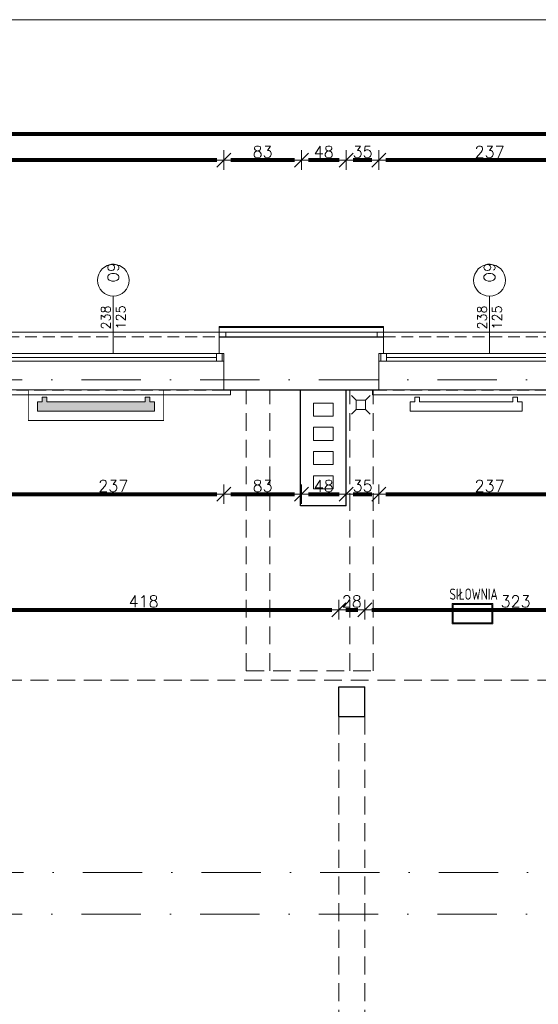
# Model space of a CAD drawing. Header units: metres. Extents: x 7408630 to 15602436, y 5561464 to 13303678.
# Tile 7 of 123: x 7411598 to 7412154, y 5563465 to 5564520. Entities that reach past the tile are written whole.
import ezdxf
from ezdxf.enums import TextEntityAlignment as Align

# ---------------------------------------------------------------- set-up
doc = ezdxf.new("R2010")
doc.units = ezdxf.units.M
doc.header["$MEASUREMENT"] = 0
for name, pattern in [('2_3', [1, 0.5, -0.5]), ('DASHDOT', [25.4, 12.7, -6.35, 0, -6.35]), ('HIDDEN', [9.525, 6.35, -3.175])]:
    doc.linetypes.add(name, pattern=pattern)
for name, color, linetype, lineweight in [('!! 0_ Istn-sciany', 3, 'Continuous', 30), ('!! 0_ Istn-widok', 1, 'Continuous', 15), ('!! 0_Istn-armatura', 6, 'Continuous', 9), ('!! 0_Istn-went', 5, 'Continuous', 13), ('!! 0_Opis_okna', 8, 'Continuous', 15), ('!! 0_Opis_pom', 9, 'Continuous', 13), ('!! 0_Osie', 1, 'DASHDOT', 13), ('!! 1_ tynk zewn  - nowy', 21, 'Continuous', 20), ('!! 1_OPIS POM NOWE', 140, 'Continuous', 5), ('!! 2_ remont Ocieplenie', 4, 'ZIGZAG', 5), ('!! wymiary osi', 250, 'Continuous', 5), ('0-osie-liniA', 14, 'DASHDOT', 5), ('Granica', 112, 'Continuous', 80), ('Istn-cienka', 4, 'Continuous', 9), ('Istn-okna', 6, 'Continuous', 13), ('Istn-sciany', 3, 'Continuous', 20), ('Istn-widok', 1, 'Continuous', 15)]:
    doc.layers.add(name, color=color, linetype=linetype, lineweight=lineweight)
for name, color, linetype, lineweight, plot in [('!! 0_Istn-grzejniki', 7, 'Continuous', 0, False), ('!! 0_ramki', 66, 'Continuous', 9, False), ('Powierzchnia', 140, 'Continuous', 5, False)]:
    doc.layers.add(name, color=color, linetype=linetype, lineweight=lineweight, plot=plot)
doc.styles.add('50', font='ROMANS.shx', dxfattribs={"width": 0.8, "oblique": 10, "height": 10})
doc.styles.add('ARCHETYP', font='romans.shx', dxfattribs={"height": 15})
doc.styles.add('ARIAL', font='tahoma.ttf')
doc.styles.add('TXT', font='simplex.shx')
doc.linetypes.add('ZIGZAG', pattern='A,0.00254,-5.08,[131,ltypeshp.shx,S=5.08,R=0,X=-5.08,Y=0],-10.16,[131,ltypeshp.shx,S=5.08,R=180,X=5.08,Y=0],-5.08', length=20.32254)
doc.dimstyles.new('DIM50', dxfattribs={"dimscale": 5, "dimtxt": 2, "dimasz": 1, "dimexe": 0, "dimexo": 0, "dimgap": 0.5, "dimtad": 1, "dimdec": 4, "dimrnd": 0.5, "dimdsep": 46, "dimtxsty": 'TXT', "dimblk": 'TICK1', "dimblk1": 'TICK1', "dimblk2": 'TICK1', "dimsah": 1, "dimcen": 0, "dimse1": 1, "dimse2": 1, "dimclrd": 1, "dimclre": 7, "dimclrt": 9, "dimadec": 0, "dimazin": 0, "dimtfac": 1, "dimtdec": 4, "dimtmove": 2, "dimatfit": 3, "dimldrblk": 'TICK1', "dimfxl": 1, "dimtolj": 1, "dimarcsym": 0})

# ---------------------------------------------------------------- blocks, each defined once
blk = doc.blocks.new('A$C19D82A3D')
for points in [[(-5, 10), (-10, 15)], [(5, 10), (10, 15)], [(-5, 0), (-10, -5)], [(5, 0), (10, -5)]]:
    blk.add_lwpolyline(points)
blk.add_lwpolyline([(-5, 10), (5, 10), (5, 0), (-5, 0)], close=True)
blk = doc.blocks.new('okno 2')
at = {"layer": 'Istn-cienka', "linetype": 'HIDDEN', "ltscale": 2}
for points in [[(48367, -198652.6), (48594, -198652.6)], [(48599, -198709.6), (48362, -198709.6)]]:
    blk.add_lwpolyline(points, dxfattribs=at)
at = {"layer": 'Istn-okna'}
for points in [[(48599, -198670.6), (48362, -198670.6)], [(48591, -198674.6), (48370, -198674.6)], [(48599, -198678.6), (48362, -198678.6)]]:
    blk.add_lwpolyline(points, dxfattribs=at)
for points in [[(48370, -198670.6), (48364, -198670.6), (48364, -198678.6), (48370, -198678.6)], [(48597, -198670.6), (48591, -198670.6), (48591, -198678.6), (48597, -198678.6)]]:
    blk.add_lwpolyline(points, close=True, dxfattribs=at)
at = {"layer": 'Istn-sciany'}
for points in [[(48367, -198670.6), (48367, -198652.6)], [(48594, -198670.6), (48594, -198652.6)], [(48367, -198670.6), (48362, -198670.6)], [(48362, -198678.6), (48362, -198670.6)], [(48599, -198670.6), (48594, -198670.6)], [(48599, -198678.6), (48599, -198670.6)], [(48362, -198678.6), (48362, -198709.6)], [(48599, -198678.6), (48599, -198709.6)]]:
    blk.add_lwpolyline(points, dxfattribs=at)
at = {"layer": 'Istn-widok'}
for points in [[(48360, -198647.6), (48601, -198647.6)], [(48360, -198652.6), (48360, -198647.6)], [(48601, -198652.6), (48601, -198647.6)], [(48355, -198709.6), (48355, -198714.6)], [(48606, -198709.6), (48606, -198714.6)], [(48606, -198714.6), (48355, -198714.6)]]:
    blk.add_lwpolyline(points, dxfattribs=at)
blk = doc.blocks.new('BLOK OSI')
at = {"layer": '0-osie-liniA', "ltscale": 5}
for points in [[(48624.30568, -197562.0883), (53810.60983, -197562.0883)], [(48625.50568, -198090.0883), (53810.60983, -198090.0883)], [(48624.30568, -198134.5883), (52188.53244, -198134.5883)]]:
    blk.add_lwpolyline(points, dxfattribs=at)
blk = doc.blocks.new('1_ok-opis')
blk.add_line((0, 111.6), (0, 50))
blk.add_circle((0, 128.6), 17)
at = {"style": '50', "oblique": 10, "width": 0.8}
for tag, rotation, p in [('NR', 90, (0, 128.6)), ('NR', 270, (0, 128.6)), ('SZEROKOŚĆ', 90, (-8, 78.3)), ('WYSOKOŚĆ', 270, (-8, 78.3)), ('WYSOKOŚĆ', 90, (8, 78.3)), ('SZEROKOŚĆ', 270, (8, 78.3))]:
    blk.add_attdef(tag, text='', height=10, rotation=rotation, dxfattribs=at).set_placement(p, align=Align.MIDDLE)
blk = doc.blocks.new('TICK1')
at = {"color": 2}
blk.add_line((-1, -1), (1, 1), dxfattribs=at)
at = {"color": 0}
for p, q in [((0, 0), (-1, 0)), ((0, -1.4), (0, 1.4))]:
    blk.add_line(p, q, dxfattribs=at)
blk = doc.blocks.new('*D734')
at = {"layer": '!! wymiary osi', "color": 1, "lineweight": -2, "transparency": 16777216}
blk.add_line((74381.9, -197237.4), (71680.9, -197237.4), dxfattribs=at)
at = {"layer": 'DEFPOINTS', "color": 0, "transparency": 16777216}
for p in [(71673.4, -197237.4), (71673.4, -197443.6), (74389.4, -197443.6)]:
    blk.add_point(p, dxfattribs=at)
at = {"layer": '!! wymiary osi', "color": 1, "lineweight": -2, "transparency": 16777216, "xscale": 7.5, "yscale": 7.5, "zscale": 7.5, "rotation": 180}
blk.add_blockref('TICK1', (71673.4, -197237.4), dxfattribs=at)
at = {"layer": '!! wymiary osi', "color": 1, "lineweight": -2, "transparency": 16777216, "xscale": 7.5, "yscale": 7.5, "zscale": 7.5}
blk.add_blockref('TICK1', (74389.4, -197237.4), dxfattribs=at)
at = {"layer": '!! wymiary osi', "color": 9, "transparency": 16777216, "insert": (73031.4, -197228.6), "char_height": 12.5, "attachment_point": 5, "style": 'TXT'}
blk.add_mtext('\\A1;2716', dxfattribs=at)
blk = doc.blocks.new('*D744')
at = {"layer": '!! wymiary osi', "color": 1, "lineweight": -2, "transparency": 16777216}
blk.add_line((72886.9, -197265.3), (72664.9, -197265.3), dxfattribs=at)
at = {"layer": 'DEFPOINTS', "color": 0, "transparency": 16777216}
for p in [(72657.4, -197265.3), (72657.4, -197511.6), (72894.4, -197511.6)]:
    blk.add_point(p, dxfattribs=at)
at = {"layer": '!! wymiary osi', "color": 1, "lineweight": -2, "transparency": 16777216, "xscale": 7.5, "yscale": 7.5, "zscale": 7.5, "rotation": 180}
blk.add_blockref('TICK1', (72657.4, -197265.3), dxfattribs=at)
at = {"layer": '!! wymiary osi', "color": 1, "lineweight": -2, "transparency": 16777216, "xscale": 7.5, "yscale": 7.5, "zscale": 7.5}
blk.add_blockref('TICK1', (72894.4, -197265.3), dxfattribs=at)
at = {"layer": '!! wymiary osi', "color": 9, "transparency": 16777216, "insert": (72775.9, -197256.5), "char_height": 12.5, "attachment_point": 5, "style": 'TXT'}
blk.add_mtext('\\A1;237', dxfattribs=at)
blk = doc.blocks.new('*D745')
at = {"layer": '!! wymiary osi', "color": 1, "lineweight": -2, "transparency": 16777216}
blk.add_line((72649.9, -197265.3), (72629.9, -197265.3), dxfattribs=at)
at = {"layer": 'DEFPOINTS', "color": 0, "transparency": 16777216}
for p in [(72622.4, -197265.3), (72622.4, -197511.6), (72657.4, -197511.6)]:
    blk.add_point(p, dxfattribs=at)
at = {"layer": '!! wymiary osi', "color": 1, "lineweight": -2, "transparency": 16777216, "xscale": 7.5, "yscale": 7.5, "zscale": 7.5, "rotation": 180}
blk.add_blockref('TICK1', (72622.4, -197265.3), dxfattribs=at)
at = {"layer": '!! wymiary osi', "color": 1, "lineweight": -2, "transparency": 16777216, "xscale": 7.5, "yscale": 7.5, "zscale": 7.5}
blk.add_blockref('TICK1', (72657.4, -197265.3), dxfattribs=at)
at = {"layer": '!! wymiary osi', "color": 9, "transparency": 16777216, "insert": (72639.9, -197256.5), "char_height": 12.5, "attachment_point": 5, "style": 'TXT'}
blk.add_mtext('\\A1;35', dxfattribs=at)
blk = doc.blocks.new('*D746')
at = {"layer": '!! wymiary osi', "color": 1, "lineweight": -2, "transparency": 16777216}
blk.add_line((72614.9, -197265.3), (72581.9, -197265.3), dxfattribs=at)
at = {"layer": 'DEFPOINTS', "color": 0, "transparency": 16777216}
for p in [(72574.4, -197265.3), (72574.4, -197511.6), (72622.4, -197511.6)]:
    blk.add_point(p, dxfattribs=at)
at = {"layer": '!! wymiary osi', "color": 1, "lineweight": -2, "transparency": 16777216, "xscale": 7.5, "yscale": 7.5, "zscale": 7.5, "rotation": 180}
blk.add_blockref('TICK1', (72574.4, -197265.3), dxfattribs=at)
at = {"layer": '!! wymiary osi', "color": 1, "lineweight": -2, "transparency": 16777216, "xscale": 7.5, "yscale": 7.5, "zscale": 7.5}
blk.add_blockref('TICK1', (72622.4, -197265.3), dxfattribs=at)
at = {"layer": '!! wymiary osi', "color": 9, "transparency": 16777216, "insert": (72598.4, -197256.5), "char_height": 12.5, "attachment_point": 5, "style": 'TXT'}
blk.add_mtext('\\A1;48', dxfattribs=at)
blk = doc.blocks.new('*D747')
at = {"layer": '!! wymiary osi', "color": 1, "lineweight": -2, "transparency": 16777216}
blk.add_line((72566.9, -197265.3), (72498.9, -197265.3), dxfattribs=at)
at = {"layer": 'DEFPOINTS', "color": 0, "transparency": 16777216}
for p in [(72491.4, -197265.3), (72491.4, -197511.6), (72574.4, -197511.6)]:
    blk.add_point(p, dxfattribs=at)
at = {"layer": '!! wymiary osi', "color": 1, "lineweight": -2, "transparency": 16777216, "xscale": 7.5, "yscale": 7.5, "zscale": 7.5, "rotation": 180}
blk.add_blockref('TICK1', (72491.4, -197265.3), dxfattribs=at)
at = {"layer": '!! wymiary osi', "color": 1, "lineweight": -2, "transparency": 16777216, "xscale": 7.5, "yscale": 7.5, "zscale": 7.5}
blk.add_blockref('TICK1', (72574.4, -197265.3), dxfattribs=at)
at = {"layer": '!! wymiary osi', "color": 9, "transparency": 16777216, "insert": (72532.9, -197256.5), "char_height": 12.5, "attachment_point": 5, "style": 'TXT'}
blk.add_mtext('\\A1;83', dxfattribs=at)
blk = doc.blocks.new('*D748')
at = {"layer": '!! wymiary osi', "color": 1, "lineweight": -2, "transparency": 16777216}
blk.add_line((72483.9, -197265.3), (71748.9, -197265.3), dxfattribs=at)
at = {"layer": 'DEFPOINTS', "color": 0, "transparency": 16777216}
for p in [(71741.4, -197265.3), (71741.4, -197511.6), (72491.4, -197511.6)]:
    blk.add_point(p, dxfattribs=at)
at = {"layer": '!! wymiary osi', "color": 1, "lineweight": -2, "transparency": 16777216, "xscale": 7.5, "yscale": 7.5, "zscale": 7.5, "rotation": 180}
blk.add_blockref('TICK1', (71741.4, -197265.3), dxfattribs=at)
at = {"layer": '!! wymiary osi', "color": 1, "lineweight": -2, "transparency": 16777216, "xscale": 7.5, "yscale": 7.5, "zscale": 7.5}
blk.add_blockref('TICK1', (72491.4, -197265.3), dxfattribs=at)
at = {"layer": '!! wymiary osi', "color": 9, "transparency": 16777216, "insert": (72116.4, -197256.5), "char_height": 12.5, "attachment_point": 5, "style": 'TXT'}
blk.add_mtext('\\A1;750', dxfattribs=at)
blk = doc.blocks.new('*D753')
at = {"layer": '!! wymiary osi', "color": 1, "lineweight": -2, "transparency": 16777216}
blk.add_line((72261.9, -197623.2), (72483.9, -197623.2), dxfattribs=at)
at = {"layer": 'DEFPOINTS', "color": 0, "transparency": 16777216}
for p in [(72254.4, -197509.6), (72491.4, -197511.6), (72491.4, -197623.2)]:
    blk.add_point(p, dxfattribs=at)
at = {"layer": '!! wymiary osi', "color": 1, "lineweight": -2, "transparency": 16777216, "xscale": 7.5, "yscale": 7.5, "zscale": 7.5, "rotation": 180}
blk.add_blockref('TICK1', (72254.4, -197623.2), dxfattribs=at)
at = {"layer": '!! wymiary osi', "color": 1, "lineweight": -2, "transparency": 16777216, "xscale": 7.5, "yscale": 7.5, "zscale": 7.5}
blk.add_blockref('TICK1', (72491.4, -197623.2), dxfattribs=at)
at = {"layer": '!! wymiary osi', "color": 9, "transparency": 16777216, "insert": (72372.9, -197614.4), "char_height": 12.5, "attachment_point": 5, "style": 'TXT'}
blk.add_mtext('\\A1;237', dxfattribs=at)
blk = doc.blocks.new('*D754')
at = {"layer": '!! wymiary osi', "color": 1, "lineweight": -2, "transparency": 16777216}
blk.add_line((72498.9, -197623.2), (72566.9, -197623.2), dxfattribs=at)
at = {"layer": 'DEFPOINTS', "color": 0, "transparency": 16777216}
for p in [(72491.4, -197511.6), (72574.4, -197511.6), (72574.4, -197623.2)]:
    blk.add_point(p, dxfattribs=at)
at = {"layer": '!! wymiary osi', "color": 1, "lineweight": -2, "transparency": 16777216, "xscale": 7.5, "yscale": 7.5, "zscale": 7.5, "rotation": 180}
blk.add_blockref('TICK1', (72491.4, -197623.2), dxfattribs=at)
at = {"layer": '!! wymiary osi', "color": 1, "lineweight": -2, "transparency": 16777216, "xscale": 7.5, "yscale": 7.5, "zscale": 7.5}
blk.add_blockref('TICK1', (72574.4, -197623.2), dxfattribs=at)
at = {"layer": '!! wymiary osi', "color": 9, "transparency": 16777216, "insert": (72532.9, -197614.4), "char_height": 12.5, "attachment_point": 5, "style": 'TXT'}
blk.add_mtext('\\A1;83', dxfattribs=at)
blk = doc.blocks.new('*D755')
at = {"layer": '!! wymiary osi', "color": 1, "lineweight": -2, "transparency": 16777216}
blk.add_line((72581.9, -197623.2), (72614.9, -197623.2), dxfattribs=at)
at = {"layer": 'DEFPOINTS', "color": 0, "transparency": 16777216}
for p in [(72574.4, -197511.6), (72622.4, -197511.6), (72622.4, -197623.2)]:
    blk.add_point(p, dxfattribs=at)
at = {"layer": '!! wymiary osi', "color": 1, "lineweight": -2, "transparency": 16777216, "xscale": 7.5, "yscale": 7.5, "zscale": 7.5, "rotation": 180}
blk.add_blockref('TICK1', (72574.4, -197623.2), dxfattribs=at)
at = {"layer": '!! wymiary osi', "color": 1, "lineweight": -2, "transparency": 16777216, "xscale": 7.5, "yscale": 7.5, "zscale": 7.5}
blk.add_blockref('TICK1', (72622.4, -197623.2), dxfattribs=at)
at = {"layer": '!! wymiary osi', "color": 9, "transparency": 16777216, "insert": (72598.4, -197614.4), "char_height": 12.5, "attachment_point": 5, "style": 'TXT'}
blk.add_mtext('\\A1;48', dxfattribs=at)
blk = doc.blocks.new('*D756')
at = {"layer": '!! wymiary osi', "color": 1, "lineweight": -2, "transparency": 16777216}
blk.add_line((72629.9, -197623.2), (72649.9, -197623.2), dxfattribs=at)
at = {"layer": 'DEFPOINTS', "color": 0, "transparency": 16777216}
for p in [(72622.4, -197511.6), (72657.4, -197511.6), (72657.4, -197623.2)]:
    blk.add_point(p, dxfattribs=at)
at = {"layer": '!! wymiary osi', "color": 1, "lineweight": -2, "transparency": 16777216, "xscale": 7.5, "yscale": 7.5, "zscale": 7.5, "rotation": 180}
blk.add_blockref('TICK1', (72622.4, -197623.2), dxfattribs=at)
at = {"layer": '!! wymiary osi', "color": 1, "lineweight": -2, "transparency": 16777216, "xscale": 7.5, "yscale": 7.5, "zscale": 7.5}
blk.add_blockref('TICK1', (72657.4, -197623.2), dxfattribs=at)
at = {"layer": '!! wymiary osi', "color": 9, "transparency": 16777216, "insert": (72639.9, -197614.4), "char_height": 12.5, "attachment_point": 5, "style": 'TXT'}
blk.add_mtext('\\A1;35', dxfattribs=at)
blk = doc.blocks.new('*D757')
at = {"layer": '!! wymiary osi', "color": 1, "lineweight": -2, "transparency": 16777216}
blk.add_line((72664.9, -197623.2), (72886.9, -197623.2), dxfattribs=at)
at = {"layer": 'DEFPOINTS', "color": 0, "transparency": 16777216}
for p in [(72657.4, -197511.6), (72894.4, -197511.6), (72894.4, -197623.2)]:
    blk.add_point(p, dxfattribs=at)
at = {"layer": '!! wymiary osi', "color": 1, "lineweight": -2, "transparency": 16777216, "xscale": 7.5, "yscale": 7.5, "zscale": 7.5, "rotation": 180}
blk.add_blockref('TICK1', (72657.4, -197623.2), dxfattribs=at)
at = {"layer": '!! wymiary osi', "color": 1, "lineweight": -2, "transparency": 16777216, "xscale": 7.5, "yscale": 7.5, "zscale": 7.5}
blk.add_blockref('TICK1', (72894.4, -197623.2), dxfattribs=at)
at = {"layer": '!! wymiary osi', "color": 9, "transparency": 16777216, "insert": (72775.9, -197614.4), "char_height": 12.5, "attachment_point": 5, "style": 'TXT'}
blk.add_mtext('\\A1;237', dxfattribs=at)
blk = doc.blocks.new('*D774')
at = {"layer": '!! wymiary osi', "color": 1, "lineweight": -2, "transparency": 16777216}
blk.add_line((72203.9, -197747), (72606.9, -197747), dxfattribs=at)
at = {"layer": 'DEFPOINTS', "color": 0, "transparency": 16777216}
for p in [(72614.4, -197747), (72196.4, -197829.6), (72614.4, -197829.6)]:
    blk.add_point(p, dxfattribs=at)
at = {"layer": '!! wymiary osi', "color": 1, "lineweight": -2, "transparency": 16777216, "xscale": 7.5, "yscale": 7.5, "zscale": 7.5, "rotation": 180}
blk.add_blockref('TICK1', (72196.4, -197747), dxfattribs=at)
at = {"layer": '!! wymiary osi', "color": 1, "lineweight": -2, "transparency": 16777216, "xscale": 7.5, "yscale": 7.5, "zscale": 7.5}
blk.add_blockref('TICK1', (72614.4, -197747), dxfattribs=at)
at = {"layer": '!! wymiary osi', "color": 9, "transparency": 16777216, "insert": (72405.4, -197738.2), "char_height": 12.5, "attachment_point": 5, "style": 'TXT'}
blk.add_mtext('\\A1;418', dxfattribs=at)
blk = doc.blocks.new('*D775')
at = {"layer": '!! wymiary osi', "color": 1, "lineweight": -2, "transparency": 16777216}
blk.add_line((72621.9, -197747), (72634.9, -197747), dxfattribs=at)
at = {"layer": 'DEFPOINTS', "color": 0, "transparency": 16777216}
for p in [(72642.4, -197747), (72614.4, -197829.6), (72642.4, -197829.6)]:
    blk.add_point(p, dxfattribs=at)
at = {"layer": '!! wymiary osi', "color": 1, "lineweight": -2, "transparency": 16777216, "xscale": 7.5, "yscale": 7.5, "zscale": 7.5, "rotation": 180}
blk.add_blockref('TICK1', (72614.4, -197747), dxfattribs=at)
at = {"layer": '!! wymiary osi', "color": 1, "lineweight": -2, "transparency": 16777216, "xscale": 7.5, "yscale": 7.5, "zscale": 7.5}
blk.add_blockref('TICK1', (72642.4, -197747), dxfattribs=at)
at = {"layer": '!! wymiary osi', "color": 9, "transparency": 16777216, "insert": (72628.4, -197738.2), "char_height": 12.5, "attachment_point": 5, "style": 'TXT'}
blk.add_mtext('\\A1;28', dxfattribs=at)
blk = doc.blocks.new('*D776')
at = {"layer": '!! wymiary osi', "color": 1, "lineweight": -2, "transparency": 16777216}
blk.add_line((72649.9, -197747), (72957.9, -197747), dxfattribs=at)
at = {"layer": 'DEFPOINTS', "color": 0, "transparency": 16777216}
for p in [(72965.4, -197747), (72642.4, -197829.6), (72965.4, -197881.6)]:
    blk.add_point(p, dxfattribs=at)
at = {"layer": '!! wymiary osi', "color": 1, "lineweight": -2, "transparency": 16777216, "xscale": 7.5, "yscale": 7.5, "zscale": 7.5, "rotation": 180}
blk.add_blockref('TICK1', (72642.4, -197747), dxfattribs=at)
at = {"layer": '!! wymiary osi', "color": 1, "lineweight": -2, "transparency": 16777216, "xscale": 7.5, "yscale": 7.5, "zscale": 7.5}
blk.add_blockref('TICK1', (72965.4, -197747), dxfattribs=at)
at = {"layer": '!! wymiary osi', "color": 9, "transparency": 16777216, "insert": (72803.9, -197738.2), "char_height": 12.5, "attachment_point": 5, "style": 'TXT'}
blk.add_mtext('\\A1;323', dxfattribs=at)
blk = doc.blocks.new('A$C9c944097')
at = {"layer": '!! 0_Istn-grzejniki', "true_color": 0xe93820}
h = blk.add_hatch(color=20, dxfattribs=at)
h.dxf.hatch_style = 1
h.paths.add_polyline_path([(1034.96772, -3141.06325), (1034.96772, -3146.06325), (1039.96772, -3146.06325), (1039.96772, -3156.06325), (914.96772, -3156.06325), (914.96772, -3146.06325), (919.96772, -3146.06325), (919.96772, -3141.06325), (924.96772, -3141.06325), (924.96772, -3146.06325), (1029.96772, -3146.06325), (1029.96772, -3141.06325)])
at = {"layer": '!! 0_ Istn-sciany'}
blk.add_line((1109.5, -3076.47213), (1285.5, -3076.47213), dxfattribs=at)
for points in [[(1114.5, -3133.47213), (1280.5, -3133.47213)], [(1245.5, -3257.47213), (1196.5, -3257.47213), (1196.5, -3133.47213)], [(1245.5, -3257.47213), (1245.5, -3133.47213)], [(1237.5, -3451.47213), (1265.5, -3451.47213)], [(1237.5, -3483.47213), (1237.5, -3451.47213)], [(1265.5, -3483.47213), (1265.5, -3451.47213)], [(1237.5, -3483.47213), (1265.5, -3483.47213)]]:
    blk.add_lwpolyline(points, dxfattribs=at)
at = {"layer": '!! 0_ Istn-widok', "linetype": 'HIDDEN', "ltscale": 3}
for points in [[(1138.5, -3434.47213), (1138.5, -3133.47213)], [(1163.5, -3434.47213), (1163.5, -3133.47213)], [(1249.5, -3434.47213), (1249.5, -3133.47213)], [(1274.5, -3434.47213), (1274.5, -3133.47213)], [(1138.5, -3434.47213), (1274.5, -3434.47213)], [(364.5, -3444.47213), (3016.5, -3444.47213)], [(1237.5, -3483.47213), (1237.5, -3873.47213)], [(1265.5, -3483.47213), (1265.5, -3873.47213)]]:
    blk.add_lwpolyline(points, dxfattribs=at)
at = {"layer": '!! 0_Istn-grzejniki', "linetype": '2_3', "ltscale": 10, "const_width": 1}
blk.add_lwpolyline([(904.96772, -3133.47213), (904.96772, -3166.06325), (1049.96772, -3166.06325), (1049.96772, -3133.47213)], dxfattribs=at)
at = {"layer": '!! 0_Istn-grzejniki'}
for points in [[(1034.96772, -3141.06325), (1034.96772, -3146.06325), (1039.96772, -3146.06325), (1039.96772, -3156.06325), (914.96772, -3156.06325), (914.96772, -3146.06325), (919.96772, -3146.06325), (919.96772, -3141.06325), (924.96772, -3141.06325), (924.96772, -3146.06325), (1029.96772, -3146.06325), (1029.96772, -3141.06325)], [(1428.96772, -3141.06325), (1428.96772, -3146.06325), (1433.96772, -3146.06325), (1433.96772, -3156.06325), (1313.96772, -3156.06325), (1313.96772, -3146.06325), (1318.96772, -3146.06325), (1318.96772, -3141.06325), (1323.96772, -3141.06325), (1323.96772, -3146.06325), (1423.96772, -3146.06325), (1423.96772, -3141.06325)]]:
    blk.add_lwpolyline(points, close=True, dxfattribs=at)
at = {"layer": '!! 0_Istn-went'}
for points in [[(1231.5, -3161.47213), (1231.5, -3147.47213), (1210.5, -3147.47213), (1210.5, -3161.47213)], [(1231.5, -3147.47213), (1210.5, -3147.47213)], [(1231.5, -3161.47213), (1210.5, -3161.47213)], [(1210.5, -3173.47213), (1210.5, -3187.47213)], [(1231.5, -3173.47213), (1210.5, -3173.47213)], [(1231.5, -3187.47213), (1231.5, -3173.47213)], [(1231.5, -3187.47213), (1210.5, -3187.47213)], [(1210.5, -3199.47213), (1210.5, -3213.47213)], [(1231.5, -3199.47213), (1210.5, -3199.47213)], [(1231.5, -3213.47213), (1231.5, -3199.47213)], [(1231.5, -3213.47213), (1210.5, -3213.47213)], [(1210.5, -3225.47213), (1210.5, -3239.47213), (1231.5, -3239.47213), (1231.5, -3225.47213)], [(1231.5, -3225.47213), (1210.5, -3225.47213)], [(1231.5, -3239.47213), (1210.5, -3239.47213)]]:
    blk.add_lwpolyline(points, dxfattribs=at)
at = {"layer": '!! 0_Opis_pom', "ltscale": 0.7}
for points in [[(1359.10316, -3383.98994), (1402.62316, -3383.98994), (1402.62316, -3362.22994), (1359.10316, -3362.22994)], [(1360.19116, -3382.90194), (1401.53516, -3382.90194), (1401.53516, -3363.31794), (1360.19116, -3363.31794)]]:
    blk.add_lwpolyline(points, close=True, dxfattribs=at)
at = {"layer": '!! 0_ramki'}
blk.add_lwpolyline([(-371.78226, -2736.72437), (3828.21774, -2736.72437), (3828.21774, -5706.72437), (-371.78226, -5706.72437)], close=True, dxfattribs=at)
at = {"layer": '!! 1_ tynk zewn  - nowy'}
for points in [[(1109.5, -3065.47213), (1285.5, -3065.47213)], [(1109.5, -3076.47213), (1109.5, -3065.47213)], [(1109.5, -3066.47213), (1285.5, -3066.47213)], [(1285.5, -3076.47213), (1285.5, -3065.47213)]]:
    blk.add_lwpolyline(points, dxfattribs=at)
at = {"layer": '!! 2_ remont Ocieplenie', "linetype": 'ZIGZAG', "ltscale": 0.75}
blk.add_lwpolyline([(1109.5, -3071.47213), (1285.5, -3071.47213)], dxfattribs=at)
at = {"layer": 'Powierzchnia'}
blk.add_lwpolyline([(1588.5, -3873.47213), (364.5, -3873.47213), (364.5, -3133.47213), (1588.5, -3133.47213)], close=True, dxfattribs=at)
at = {"layer": '!! 0_Istn-armatura', "xscale": -1, "rotation": 270}
blk.add_blockref('A$C19D82A3D', (1256.28467, -3149.5386), dxfattribs=at)
at = {"layer": '!! 0_Opis_okna'}
ref = blk.add_blockref('1_ok-opis', (996, -3144.47213), dxfattribs=at)
ref.add_attrib('WYSOKOŚĆ', '125', dxfattribs={"layer": '0', "height": 10, "rotation": 90, "style": 'ARCHETYP'}).set_placement((1004, -3055.75172), align=Align.MIDDLE)
ref.add_attrib('SZEROKOŚĆ', '238', dxfattribs={"layer": '0', "height": 10, "rotation": 90, "style": 'ARCHETYP'}).set_placement((988, -3055.85481), align=Align.MIDDLE)
ref.add_attrib('NR', 'O9', dxfattribs={"layer": '0', "height": 12, "rotation": 90, "style": 'ARCHETYP'}).set_placement((996, -3007.57068), align=Align.MIDDLE)
ref = blk.add_blockref('1_ok-opis', (1399, -3144.47213), dxfattribs=at)
ref.add_attrib('WYSOKOŚĆ', '125', dxfattribs={"layer": '0', "height": 10, "rotation": 90, "style": 'ARCHETYP'}).set_placement((1407, -3055.75172), align=Align.MIDDLE)
ref.add_attrib('SZEROKOŚĆ', '238', dxfattribs={"layer": '0', "height": 10, "rotation": 90, "style": 'ARCHETYP'}).set_placement((1391, -3055.85481), align=Align.MIDDLE)
ref.add_attrib('NR', 'O9', dxfattribs={"layer": '0', "height": 12, "rotation": 90, "style": 'ARCHETYP'}).set_placement((1399, -3007.57068), align=Align.MIDDLE)
at = {"layer": '!! 0_Osie'}
blk.add_blockref('BLOK OSI', (-48933.21142, 194439.57635), dxfattribs=at)
for p in [(-47484.48171, 195576.08898), (-47081.48171, 195576.08898)]:
    blk.add_blockref('okno 2', p)
at = {"layer": '!! 0_Opis_pom', "ltscale": 0.7, "style": 'TXT', "width": 0.7}
blk.add_text('SIŁOWNIA', height=12, dxfattribs=at).set_placement((1381.97829, -3358.18363), align=Align.CENTER)
at = {"layer": '!! 0_Opis_pom', "ltscale": 0.7, "style": 'ARIAL'}
for tag, p in [('B2,14', (2497.12282, -23.97252)), ('B2,12', (1965.56932, -35.77631)), ('B2,11', (1692.08817, -60.77765)), ('B2,16', (3818.15438, -63.71828)), ('B2,19.1', (5324.74708, -87.92078)), ('B2,17', (4129.82322, -93.25972)), ('B2,10', (1351.71035, -111.25665)), ('B2,15', (3189.46558, -109.69496)), ('B2,13', (2272.99389, -121.89624)), ('A2,5', (1075.52681, -127.78965)), ('B2,18', (4545.51277, -234.12017)), ('B2,19', (5775.76711, -239.42159)), ('A2,4', (318.83322, -329.3265)), ('A2.1', (994.53557, -353.44633)), ('B2.7', (3171.3557, -458.01164)), ('B2.2', (3599.26223, -690.3637)), ('A2.2', (994.53557, -692.67095)), ('B2,21', (4593.23787, -912.69388)), ('A2.3', (455.44717, -940.66614)), ('B2,9', (1798.58924, -939.09545)), ('B2,4', (3116.67143, -940.65712)), ('B2,3', (3297.35823, -941.16418)), ('B2,8', (2517.28573, -960.07338)), ('B2,20', (5834.09772, -965.70749)), ('B2.1', (3927.81794, -970.24709)), ('B2,5', (3309.56672, -1129.12418)), ('B2,6', (3122.36837, -1171.43557)), ('C2,2', (3435.86614, -1487.77973)), ('C2,1', (3957.73656, -2408.10352)), ('C2,3', (3457.72791, -2555.15039)), ('D1,1', (2554.19917, -3205.91504)), ('C2,4', (3866.78124, -3285.77383)), ('D1,4', (1780.27581, -3366.18103)), ('D1,6', (1380.86316, -3373.10994)), ('D1,3', (2098.36626, -3546.18257)), ('C2,5', (3178.15957, -3610.67242)), ('D1,5', (1914.6928, -3621.18339)), ('D1,2', (2201.15492, -3794.18451)), ('D1,7', (477.95048, -4408.76849)), ('D1,8', (338.43039, -4834.32895))]:
    blk.add_attdef(tag, text='', height=11.968, dxfattribs=at).set_placement(p, align=Align.MIDDLE_CENTER)
at = {"layer": '!! 1_OPIS POM NOWE', "style": 'ARIAL'}
for tag, p in [('C2.5B', (3593.7377, -3168.5911)), ('C2,5C', (3526.78796, -3281.02046)), ('C2.4', (3997.15534, -3347.99835)), ('E2,2', (2945.33506, -3413.31629)), ('C2,5A', (3566.4961, -3615.37865)), ('E2.9', (3984.52714, -3783.77287)), ('E2.7', (4645.53364, -3784.14655)), ('D1,2', (2903.25587, -3794.18451)), ('E2.2', (3405.83089, -4049.74196)), ('E2.8', (4380.36687, -4058.97571)), ('E2.6', (5154.87983, -4066.29138)), ('E2.1', (4427.07303, -4318.94156)), ('E2,3', (3401.59976, -4465.83792)), ('E2.4', (3758.95342, -4705.0924)), ('E2.5', (5238.11734, -4786.79525))]:
    blk.add_attdef(tag, text='', height=11.968, dxfattribs=at).set_placement(p, align=Align.MIDDLE_CENTER)
at = {"layer": '!! wymiary osi'}
for base, p1, p2, picture, middle in [((296.5, -2859.26762), (3012.5, -3065.47213), (296.5, -3065.47213), '*D734', (1654.5, -2850.51762)), ((364.5, -2887.16659), (1114.5, -3133.47213), (364.5, -3133.47213), '*D748', (739.5, -2878.41659)), ((1114.5, -2887.16659), (1197.5, -3133.47213), (1114.5, -3133.47213), '*D747', (1156, -2878.41659)), ((1197.5, -2887.16659), (1245.5, -3133.47213), (1197.5, -3133.47213), '*D746', (1221.5, -2878.41659)), ((1245.5, -2887.16659), (1280.5, -3133.47213), (1245.5, -3133.47213), '*D745', (1263, -2878.41659)), ((1280.5, -2887.16659), (1517.5, -3133.47213), (1280.5, -3133.47213), '*D744', (1399, -2878.41659)), ((1114.5, -3245.07463), (877.5, -3131.43902), (1114.5, -3133.47213), '*D753', (996, -3236.32463)), ((1197.5, -3245.07463), (1114.5, -3133.47213), (1197.5, -3133.47213), '*D754', (1156, -3236.32463)), ((1245.5, -3245.07463), (1197.5, -3133.47213), (1245.5, -3133.47213), '*D755', (1221.5, -3236.32463)), ((1280.5, -3245.07463), (1245.5, -3133.47213), (1280.5, -3133.47213), '*D756', (1263, -3236.32463)), ((1517.5, -3245.07463), (1280.5, -3133.47213), (1517.5, -3133.47213), '*D757', (1399, -3236.32463)), ((1237.5, -3368.85847), (819.5, -3451.47213), (1237.5, -3451.47213), '*D774', (1028.5, -3360.10847)), ((1265.5, -3368.85847), (1237.5, -3451.47213), (1265.5, -3451.47213), '*D775', (1251.5, -3360.10847)), ((1588.5, -3368.85847), (1265.5, -3451.47213), (1588.5, -3503.47213), '*D776', (1427, -3360.10847))]:
    dim = blk.add_linear_dim(base=base, p1=p1, p2=p2, dimstyle='DIM50', dxfattribs=at)
    dim.commit()
    dim.dimension.update_dxf_attribs({"geometry": picture, "text_midpoint": middle, "insert": (-71376.92327, 194378.11618)})

msp = doc.modelspace()

# ---------------------------------------------------------------- block references
at = {"layer": 'Granica'}
msp.add_blockref('A$C9c944097', (7410702.59401, 5567256.9858), dxfattribs=at)

doc.saveas('drawing.dxf')
